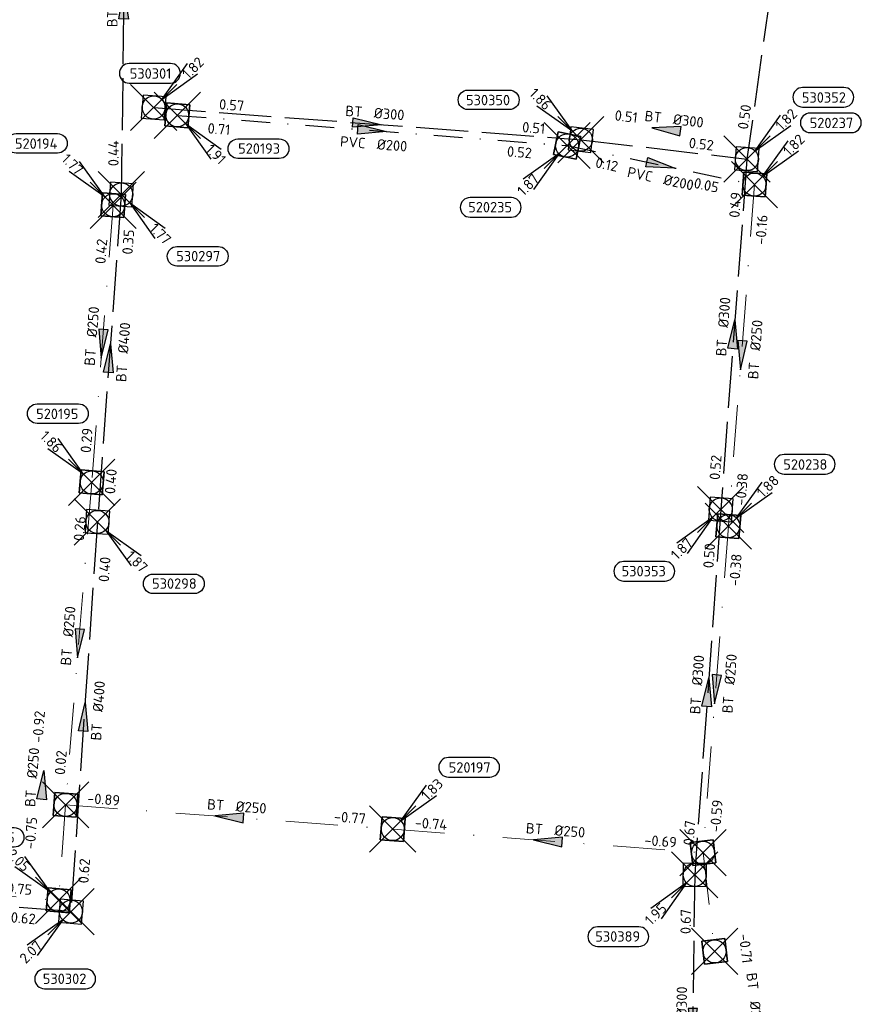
# Model space of a CAD drawing. Header units: metres. Extents: x 153343 to 157271, y 461673 to 467005.
# Tile 88 of 191: x 155354 to 155463, y 464708 to 464836. Entities that reach past the tile are written whole.
import ezdxf
from ezdxf.enums import TextEntityAlignment as Align

# ---------------------------------------------------------------- set-up
doc = ezdxf.new("R2010")
doc.units = ezdxf.units.M
doc.header["$LTSCALE"] = 0.75
doc.header["$PDMODE"] = 3
doc.header["$PDSIZE"] = 3
for name, pattern in [('RI-HWA_BETON', [11.4, 9, -2.4]), ('RI-VWA_BETON', [19, 9, -5, 0, -5]), ('RI-VWA_PVC', [11, 5, -3, 0, -3])]:
    doc.linetypes.add(name, pattern=pattern)
doc.layers.get('0').update_dxf_attribs({"lineweight": 25})
doc.layers.get('defpoints').update_dxf_attribs({"lineweight": 25})
for name, color, linetype in [('B-OI-RI-HWA_PUTNUMMER-S @ 0.75', 151, 'Continuous'), ('B-OI-RI-HWA_TRANSPORTLEIDING_BETON_300-G', 151, 'RI-HWA_BETON'), ('B-OI-RI-HWA_TRANSPORTLEIDING_BETON_400-G', 151, 'RI-HWA_BETON'), ('B-OI-RI-VWA_PUTNUMMER-S @ 0.75', 33, 'Continuous'), ('B-OI-RI-VWA_TRANSPORTLEIDING_PVC_200-G', 33, 'RI-VWA_PVC')]:
    doc.layers.add(name, color=color, linetype=linetype)
for name, color, linetype, lineweight in [('B-OI-RI-HWA_RIOOLPUT_INSPECTIEPUT-S', 151, 'Continuous', 25), ('B-OI-RI-HWA_STROOMRICHTING-S @ 0.75', 151, 'Continuous', 25), ('B-OI-RI-VWA_RIOOLPUT_INSPECTIEPUT_BETON-S', 33, 'Continuous', 25), ('B-OI-RI-VWA_STROOMRICHTING-S @ 0.75', 33, 'Continuous', 25), ('B-OI-RI-VWA_TRANSPORTLEIDING_BETON_250-G', 33, 'RI-VWA_BETON', 18)]:
    doc.layers.add(name, color=color, linetype=linetype, lineweight=lineweight)
doc.layers.add('inspectieput', color=7, linetype='Continuous', plot=False)
doc.styles.add('NLCS-ISO', font='isocpeur.ttf')

# ---------------------------------------------------------------- blocks, each defined once
blk = doc.blocks.new('*U1620')
at = {"ltscale": 0.1}
blk.add_hatch(color=256, dxfattribs=at).paths.add_polyline_path([(-2.5, 0), (2.5, -0.83), (2.5, 0.83)])
at = {"ltscale": 0.1, "flags": 128}
blk.add_lwpolyline([(-2.5, 0), (2.5, -0.83), (2.5, 0.83)], close=True, dxfattribs=at)
at = {"ltscale": 0.1, "style": 'NLCS-ISO'}
for tag, p in [('BOBL', (-16.31, 0)), ('MAT', (-1, 0.5))]:
    blk.add_attdef(tag, text='', height=1.8, dxfattribs=at).set_placement(p, align=Align.BOTTOM_RIGHT)
for tag, p in [('DIA', (1, 0.5)), ('BOBR', (15.37, 0))]:
    blk.add_attdef(tag, text='', height=1.8, dxfattribs=at).set_placement(p, align=Align.BOTTOM_LEFT)
at = {"layer": 'defpoints', "ltscale": 0.1, "style": 'NLCS-ISO', "flags": 1}
blk.add_attdef('JVA', text='', height=1.8, dxfattribs=at).set_placement((0, -1), align=Align.TOP_CENTER)
blk = doc.blocks.new('*U1621')
at = {"ltscale": 0.1}
blk.add_hatch(color=256, dxfattribs=at).paths.add_polyline_path([(2.5, 0), (-2.5, -0.83), (-2.5, 0.83)])
at = {"ltscale": 0.1, "flags": 128}
blk.add_lwpolyline([(2.5, 0), (-2.5, -0.83), (-2.5, 0.83)], close=True, dxfattribs=at)
at = {"ltscale": 0.1, "style": 'NLCS-ISO'}
for tag, p in [('BOBL', (-22.36, 0)), ('MAT', (-1, 0.5))]:
    blk.add_attdef(tag, text='', height=1.8, dxfattribs=at).set_placement(p, align=Align.BOTTOM_RIGHT)
for tag, p in [('DIA', (1, 0.5)), ('BOBR', (21.42, -0.01))]:
    blk.add_attdef(tag, text='', height=1.8, dxfattribs=at).set_placement(p, align=Align.BOTTOM_LEFT)
at = {"layer": 'defpoints', "ltscale": 0.1, "style": 'NLCS-ISO', "flags": 1}
blk.add_attdef('JVA', text='', height=1.8, dxfattribs=at).set_placement((0, -1), align=Align.TOP_CENTER)
blk = doc.blocks.new('*U1622')
at = {"ltscale": 0.1}
blk.add_hatch(color=256, dxfattribs=at).paths.add_polyline_path([(2.5, 0), (-2.5, -0.83), (-2.5, 0.83)])
at = {"ltscale": 0.1, "flags": 128}
blk.add_lwpolyline([(2.5, 0), (-2.5, -0.83), (-2.5, 0.83)], close=True, dxfattribs=at)
at = {"ltscale": 0.1, "style": 'NLCS-ISO'}
for tag, p in [('BOBL', (-21.07, 0)), ('MAT', (-1, 0.5))]:
    blk.add_attdef(tag, text='', height=1.8, dxfattribs=at).set_placement(p, align=Align.BOTTOM_RIGHT)
for tag, p in [('DIA', (1, 0.5)), ('BOBR', (20.13, -0.01))]:
    blk.add_attdef(tag, text='', height=1.8, dxfattribs=at).set_placement(p, align=Align.BOTTOM_LEFT)
at = {"layer": 'defpoints', "ltscale": 0.1, "style": 'NLCS-ISO', "flags": 1}
blk.add_attdef('JVA', text='', height=1.8, dxfattribs=at).set_placement((0, -1), align=Align.TOP_CENTER)
blk = doc.blocks.new('*U1623')
at = {"ltscale": 0.1}
blk.add_hatch(color=256, dxfattribs=at).paths.add_polyline_path([(2.5, 0), (-2.5, -0.83), (-2.5, 0.83)])
at = {"ltscale": 0.1, "flags": 128}
blk.add_lwpolyline([(2.5, 0), (-2.5, -0.83), (-2.5, 0.83)], close=True, dxfattribs=at)
at = {"ltscale": 0.1, "style": 'NLCS-ISO'}
for tag, p in [('BOBL', (-22.56, 0)), ('MAT', (-1, 0.5))]:
    blk.add_attdef(tag, text='', height=1.8, dxfattribs=at).set_placement(p, align=Align.BOTTOM_RIGHT)
for tag, p in [('DIA', (1, 0.5)), ('BOBR', (21.61, -0.01))]:
    blk.add_attdef(tag, text='', height=1.8, dxfattribs=at).set_placement(p, align=Align.BOTTOM_LEFT)
at = {"layer": 'defpoints', "ltscale": 0.1, "style": 'NLCS-ISO', "flags": 1}
blk.add_attdef('JVA', text='', height=1.8, dxfattribs=at).set_placement((0, -1), align=Align.TOP_CENTER)
blk = doc.blocks.new('*U1624')
at = {"ltscale": 0.1}
blk.add_hatch(color=256, dxfattribs=at).paths.add_polyline_path([(-2.5, 0), (2.5, -0.83), (2.5, 0.83)])
at = {"ltscale": 0.1, "flags": 128}
blk.add_lwpolyline([(-2.5, 0), (2.5, -0.83), (2.5, 0.83)], close=True, dxfattribs=at)
at = {"ltscale": 0.1, "style": 'NLCS-ISO'}
for tag, p in [('BOBL', (-5.14, 0)), ('MAT', (-1, 0.5))]:
    blk.add_attdef(tag, text='', height=1.8, dxfattribs=at).set_placement(p, align=Align.BOTTOM_RIGHT)
for tag, p in [('DIA', (1, 0.5)), ('BOBR', (4.19, -3.24))]:
    blk.add_attdef(tag, text='', height=1.8, dxfattribs=at).set_placement(p, align=Align.BOTTOM_LEFT)
at = {"layer": 'defpoints', "ltscale": 0.1, "style": 'NLCS-ISO', "flags": 1}
blk.add_attdef('JVA', text='', height=1.8, dxfattribs=at).set_placement((0, -1), align=Align.TOP_CENTER)
blk = doc.blocks.new('*U1586')
at = {"ltscale": 0.1}
blk.add_hatch(color=256, dxfattribs=at).paths.add_polyline_path([(-2.5, 0), (2.5, -0.83), (2.5, 0.83)])
at = {"ltscale": 0.1, "flags": 128}
blk.add_lwpolyline([(-2.5, 0), (2.5, -0.83), (2.5, 0.83)], close=True, dxfattribs=at)
at = {"ltscale": 0.1, "style": 'NLCS-ISO'}
for tag, p in [('BOBL', (-27.75, -3.24)), ('MAT', (-1, -3.74))]:
    blk.add_attdef(tag, text='', height=1.8, dxfattribs=at).set_placement(p, align=Align.BOTTOM_RIGHT)
for tag, p in [('DIA', (1, -3.74)), ('BOBR', (26.81, -3.23))]:
    blk.add_attdef(tag, text='', height=1.8, dxfattribs=at).set_placement(p, align=Align.BOTTOM_LEFT)
at = {"layer": 'defpoints', "ltscale": 0.1, "style": 'NLCS-ISO', "flags": 1}
blk.add_attdef('JVA', text='', height=1.8, dxfattribs=at).set_placement((0, -1), align=Align.TOP_CENTER)
blk = doc.blocks.new('*U1577')
at = {"ltscale": 0.1}
blk.add_hatch(color=256, dxfattribs=at).paths.add_polyline_path([(2.5, 0), (-2.5, -0.83), (-2.5, 0.83)])
at = {"ltscale": 0.1, "flags": 128}
blk.add_lwpolyline([(2.5, 0), (-2.5, -0.83), (-2.5, 0.83)], close=True, dxfattribs=at)
at = {"ltscale": 0.1, "style": 'NLCS-ISO'}
for tag, p in [('BOBL', (-21.5, 0)), ('MAT', (-1, 0.5))]:
    blk.add_attdef(tag, text='', height=1.8, dxfattribs=at).set_placement(p, align=Align.BOTTOM_RIGHT)
for tag, p in [('DIA', (1, 0.5)), ('BOBR', (26.8, -0.01))]:
    blk.add_attdef(tag, text='', height=1.8, dxfattribs=at).set_placement(p, align=Align.BOTTOM_LEFT)
at = {"layer": 'defpoints', "ltscale": 0.1, "style": 'NLCS-ISO', "flags": 1}
blk.add_attdef('JVA', text='', height=1.8, dxfattribs=at).set_placement((0, -1), align=Align.TOP_CENTER)
blk = doc.blocks.new('*U1576')
at = {"ltscale": 0.1}
blk.add_hatch(color=256, dxfattribs=at).paths.add_polyline_path([(2.5, 0), (-2.5, -0.83), (-2.5, 0.83)])
at = {"ltscale": 0.1, "flags": 128}
blk.add_lwpolyline([(2.5, 0), (-2.5, -0.83), (-2.5, 0.83)], close=True, dxfattribs=at)
at = {"ltscale": 0.1, "style": 'NLCS-ISO'}
for tag, p in [('BOBL', (-24.47, -3.24)), ('MAT', (-1, -3.74))]:
    blk.add_attdef(tag, text='', height=1.8, dxfattribs=at).set_placement(p, align=Align.BOTTOM_RIGHT)
for tag, p in [('DIA', (1, -3.74)), ('BOBR', (23.52, -3.23))]:
    blk.add_attdef(tag, text='', height=1.8, dxfattribs=at).set_placement(p, align=Align.BOTTOM_LEFT)
at = {"layer": 'defpoints', "ltscale": 0.1, "style": 'NLCS-ISO', "flags": 1}
blk.add_attdef('JVA', text='', height=1.8, dxfattribs=at).set_placement((0, -1), align=Align.TOP_CENTER)
blk = doc.blocks.new('*U1571')
at = {"ltscale": 0.1}
blk.add_hatch(color=256, dxfattribs=at).paths.add_polyline_path([(2.5, 0), (-2.5, -0.83), (-2.5, 0.83)])
at = {"ltscale": 0.1, "flags": 128}
blk.add_lwpolyline([(2.5, 0), (-2.5, -0.83), (-2.5, 0.83)], close=True, dxfattribs=at)
at = {"ltscale": 0.1, "style": 'NLCS-ISO'}
for tag, p in [('BOBL', (-19.08, -3.24)), ('MAT', (-1, -3.74))]:
    blk.add_attdef(tag, text='', height=1.8, dxfattribs=at).set_placement(p, align=Align.BOTTOM_RIGHT)
for tag, p in [('DIA', (1, -3.74)), ('BOBR', (18.14, -3.24))]:
    blk.add_attdef(tag, text='', height=1.8, dxfattribs=at).set_placement(p, align=Align.BOTTOM_LEFT)
at = {"layer": 'defpoints', "ltscale": 0.1, "style": 'NLCS-ISO', "flags": 1}
blk.add_attdef('JVA', text='', height=1.8, dxfattribs=at).set_placement((0, -1), align=Align.TOP_CENTER)
blk = doc.blocks.new('*U1582')
at = {"ltscale": 0.1}
blk.add_hatch(color=256, dxfattribs=at).paths.add_polyline_path([(2.5, 0), (-2.5, -0.83), (-2.5, 0.83)])
at = {"ltscale": 0.1, "flags": 128}
blk.add_lwpolyline([(2.5, 0), (-2.5, -0.83), (-2.5, 0.83)], close=True, dxfattribs=at)
at = {"ltscale": 0.1, "style": 'NLCS-ISO'}
for tag, p in [('BOBL', (-23.54, 0)), ('MAT', (-1, 0.5))]:
    blk.add_attdef(tag, text='', height=1.8, dxfattribs=at).set_placement(p, align=Align.BOTTOM_RIGHT)
for tag, p in [('DIA', (1, 0.5)), ('BOBR', (22.59, -0.01))]:
    blk.add_attdef(tag, text='', height=1.8, dxfattribs=at).set_placement(p, align=Align.BOTTOM_LEFT)
at = {"layer": 'defpoints', "ltscale": 0.1, "style": 'NLCS-ISO', "flags": 1}
blk.add_attdef('JVA', text='', height=1.8, dxfattribs=at).set_placement((0, -1), align=Align.TOP_CENTER)
blk = doc.blocks.new('*U35')
at = {"ltscale": 0.1, "style": 'NLCS-ISO'}
for tag, p in [('BOBL', (-5.66, 0)), ('MAT', (-1, 0.5))]:
    blk.add_attdef(tag, text='', height=1.8, dxfattribs=at).set_placement(p, align=Align.BOTTOM_RIGHT)
for tag, p in [('DIA', (1, 0.5)), ('BOBR', (7.22, 0))]:
    blk.add_attdef(tag, text='', height=1.8, dxfattribs=at).set_placement(p, align=Align.BOTTOM_LEFT)
at = {"layer": 'defpoints', "ltscale": 0.1, "style": 'NLCS-ISO', "flags": 1}
blk.add_attdef('JVA', text='', height=1.8, dxfattribs=at).set_placement((0, -1), align=Align.TOP_CENTER)
blk = doc.blocks.new('*U1329')
at = {"ltscale": 0.1}
blk.add_hatch(color=256, dxfattribs=at).paths.add_polyline_path([(-2.5, 0), (2.5, -0.83), (2.5, 0.83)])
at = {"ltscale": 0.1, "flags": 128}
blk.add_lwpolyline([(-2.5, 0), (2.5, -0.83), (2.5, 0.83)], close=True, dxfattribs=at)
at = {"ltscale": 0.1, "style": 'NLCS-ISO'}
for tag, p in [('BOBL', (-19.01, -3.24)), ('MAT', (-1, -3.74))]:
    blk.add_attdef(tag, text='', height=1.8, dxfattribs=at).set_placement(p, align=Align.BOTTOM_RIGHT)
for tag, p in [('DIA', (1, -3.74)), ('BOBR', (18.07, -3.24))]:
    blk.add_attdef(tag, text='', height=1.8, dxfattribs=at).set_placement(p, align=Align.BOTTOM_LEFT)
at = {"layer": 'defpoints', "ltscale": 0.1, "style": 'NLCS-ISO', "flags": 1}
blk.add_attdef('JVA', text='', height=1.8, dxfattribs=at).set_placement((0, -1), align=Align.TOP_CENTER)
blk = doc.blocks.new('*U1327')
at = {"ltscale": 0.1}
blk.add_hatch(color=256, dxfattribs=at).paths.add_polyline_path([(-2.5, 0), (2.5, -0.83), (2.5, 0.83)])
at = {"ltscale": 0.1, "flags": 128}
blk.add_lwpolyline([(-2.5, 0), (2.5, -0.83), (2.5, 0.83)], close=True, dxfattribs=at)
at = {"ltscale": 0.1, "style": 'NLCS-ISO'}
for tag, p in [('BOBL', (-20.31, -3.24)), ('MAT', (-1, -3.74))]:
    blk.add_attdef(tag, text='', height=1.8, dxfattribs=at).set_placement(p, align=Align.BOTTOM_RIGHT)
for tag, p in [('DIA', (1, -3.74)), ('BOBR', (19.36, -3.23))]:
    blk.add_attdef(tag, text='', height=1.8, dxfattribs=at).set_placement(p, align=Align.BOTTOM_LEFT)
at = {"layer": 'defpoints', "ltscale": 0.1, "style": 'NLCS-ISO', "flags": 1}
blk.add_attdef('JVA', text='', height=1.8, dxfattribs=at).set_placement((0, -1), align=Align.TOP_CENTER)
blk = doc.blocks.new('*U1328')
at = {"ltscale": 0.1}
blk.add_hatch(color=256, dxfattribs=at).paths.add_polyline_path([(2.5, 0), (-2.5, -0.83), (-2.5, 0.83)])
at = {"ltscale": 0.1, "flags": 128}
blk.add_lwpolyline([(2.5, 0), (-2.5, -0.83), (-2.5, 0.83)], close=True, dxfattribs=at)
at = {"ltscale": 0.1, "style": 'NLCS-ISO'}
for tag, p in [('BOBL', (-7.23, -3.24)), ('MAT', (-1, -3.74))]:
    blk.add_attdef(tag, text='', height=1.8, dxfattribs=at).set_placement(p, align=Align.BOTTOM_RIGHT)
for tag, p in [('DIA', (1, -3.74)), ('BOBR', (6.28, -3.24))]:
    blk.add_attdef(tag, text='', height=1.8, dxfattribs=at).set_placement(p, align=Align.BOTTOM_LEFT)
at = {"layer": 'defpoints', "ltscale": 0.1, "style": 'NLCS-ISO', "flags": 1}
blk.add_attdef('JVA', text='', height=1.8, dxfattribs=at).set_placement((0, -1), align=Align.TOP_CENTER)
blk = doc.blocks.new('*U1312')
at = {"ltscale": 0.1}
blk.add_hatch(color=256, dxfattribs=at).paths.add_polyline_path([(-2.5, 0), (2.5, -0.83), (2.5, 0.83)])
at = {"ltscale": 0.1, "flags": 128}
blk.add_lwpolyline([(-2.5, 0), (2.5, -0.83), (2.5, 0.83)], close=True, dxfattribs=at)
at = {"ltscale": 0.1, "style": 'NLCS-ISO'}
for tag, p in [('BOBL', (-27.54, 0)), ('MAT', (-1, 0.5))]:
    blk.add_attdef(tag, text='', height=1.8, dxfattribs=at).set_placement(p, align=Align.BOTTOM_RIGHT)
for tag, p in [('DIA', (1, 0.5)), ('BOBR', (26.6, -0.01))]:
    blk.add_attdef(tag, text='', height=1.8, dxfattribs=at).set_placement(p, align=Align.BOTTOM_LEFT)
at = {"layer": 'defpoints', "ltscale": 0.1, "style": 'NLCS-ISO', "flags": 1}
blk.add_attdef('JVA', text='', height=1.8, dxfattribs=at).set_placement((0, -1), align=Align.TOP_CENTER)
blk = doc.blocks.new('*U1282')
at = {"ltscale": 0.1}
blk.add_hatch(color=256, dxfattribs=at).paths.add_polyline_path([(-2.5, 0), (2.5, -0.83), (2.5, 0.83)])
at = {"ltscale": 0.1, "flags": 128}
blk.add_lwpolyline([(-2.5, 0), (2.5, -0.83), (2.5, 0.83)], close=True, dxfattribs=at)
at = {"ltscale": 0.1, "style": 'NLCS-ISO'}
for tag, p in [('BOBL', (-17.61, 0)), ('MAT', (-1, 0.5))]:
    blk.add_attdef(tag, text='', height=1.8, dxfattribs=at).set_placement(p, align=Align.BOTTOM_RIGHT)
for tag, p in [('DIA', (1, 0.5)), ('BOBR', (16.66, 0))]:
    blk.add_attdef(tag, text='', height=1.8, dxfattribs=at).set_placement(p, align=Align.BOTTOM_LEFT)
at = {"layer": 'defpoints', "ltscale": 0.1, "style": 'NLCS-ISO', "flags": 1}
blk.add_attdef('JVA', text='', height=1.8, dxfattribs=at).set_placement((0, -1), align=Align.TOP_CENTER)
blk = doc.blocks.new('*U66')
at = {"ltscale": 0.1}
blk.add_hatch(color=256, dxfattribs=at).paths.add_polyline_path([(2.5, 0), (-2.5, -0.83), (-2.5, 0.83)])
at = {"ltscale": 0.1, "flags": 128}
blk.add_lwpolyline([(2.5, 0), (-2.5, -0.83), (-2.5, 0.83)], close=True, dxfattribs=at)
at = {"ltscale": 0.1, "style": 'NLCS-ISO'}
for tag, p in [('BOBL', (-5.66, 0)), ('MAT', (-1, 0.5))]:
    blk.add_attdef(tag, text='', height=1.8, dxfattribs=at).set_placement(p, align=Align.BOTTOM_RIGHT)
for tag, p in [('DIA', (1, 0.5)), ('BOBR', (7.22, 0))]:
    blk.add_attdef(tag, text='', height=1.8, dxfattribs=at).set_placement(p, align=Align.BOTTOM_LEFT)
at = {"layer": 'defpoints', "ltscale": 0.1, "style": 'NLCS-ISO', "flags": 1}
blk.add_attdef('JVA', text='', height=1.8, dxfattribs=at).set_placement((0, -1), align=Align.TOP_CENTER)
blk = doc.blocks.new('*U1308')
at = {"ltscale": 0.1}
blk.add_hatch(color=256, dxfattribs=at).paths.add_polyline_path([(-2.5, 0), (2.5, -0.83), (2.5, 0.83)])
at = {"ltscale": 0.1, "flags": 128}
blk.add_lwpolyline([(-2.5, 0), (2.5, -0.83), (2.5, 0.83)], close=True, dxfattribs=at)
at = {"ltscale": 0.1, "style": 'NLCS-ISO'}
for tag, p in [('BOBL', (-19.06, 0)), ('MAT', (-1, 0.5))]:
    blk.add_attdef(tag, text='', height=1.8, dxfattribs=at).set_placement(p, align=Align.BOTTOM_RIGHT)
for tag, p in [('DIA', (1, 0.5)), ('BOBR', (18.11, 0))]:
    blk.add_attdef(tag, text='', height=1.8, dxfattribs=at).set_placement(p, align=Align.BOTTOM_LEFT)
at = {"layer": 'defpoints', "ltscale": 0.1, "style": 'NLCS-ISO', "flags": 1}
blk.add_attdef('JVA', text='', height=1.8, dxfattribs=at).set_placement((0, -1), align=Align.TOP_CENTER)
blk = doc.blocks.new('*U1309')
at = {"ltscale": 0.1}
blk.add_hatch(color=256, dxfattribs=at).paths.add_polyline_path([(-2.5, 0), (2.5, -0.83), (2.5, 0.83)])
at = {"ltscale": 0.1, "flags": 128}
blk.add_lwpolyline([(-2.5, 0), (2.5, -0.83), (2.5, 0.83)], close=True, dxfattribs=at)
at = {"ltscale": 0.1, "style": 'NLCS-ISO'}
for tag, p in [('BOBL', (-18.67, 0)), ('MAT', (-1, 0.5))]:
    blk.add_attdef(tag, text='', height=1.8, dxfattribs=at).set_placement(p, align=Align.BOTTOM_RIGHT)
for tag, p in [('DIA', (1, 0.5)), ('BOBR', (17.72, 0))]:
    blk.add_attdef(tag, text='', height=1.8, dxfattribs=at).set_placement(p, align=Align.BOTTOM_LEFT)
at = {"layer": 'defpoints', "ltscale": 0.1, "style": 'NLCS-ISO', "flags": 1}
blk.add_attdef('JVA', text='', height=1.8, dxfattribs=at).set_placement((0, -1), align=Align.TOP_CENTER)
blk = doc.blocks.new('*U1304')
at = {"ltscale": 0.1}
blk.add_hatch(color=256, dxfattribs=at).paths.add_polyline_path([(-2.5, 0), (2.5, -0.83), (2.5, 0.83)])
at = {"ltscale": 0.1, "flags": 128}
blk.add_lwpolyline([(-2.5, 0), (2.5, -0.83), (2.5, 0.83)], close=True, dxfattribs=at)
at = {"ltscale": 0.1, "style": 'NLCS-ISO'}
for tag, p in [('BOBL', (-14.72, 0)), ('MAT', (-1, 0.5))]:
    blk.add_attdef(tag, text='', height=1.8, dxfattribs=at).set_placement(p, align=Align.BOTTOM_RIGHT)
for tag, p in [('DIA', (1, 0.5)), ('BOBR', (13.77, 0))]:
    blk.add_attdef(tag, text='', height=1.8, dxfattribs=at).set_placement(p, align=Align.BOTTOM_LEFT)
at = {"layer": 'defpoints', "ltscale": 0.1, "style": 'NLCS-ISO', "flags": 1}
blk.add_attdef('JVA', text='', height=1.8, dxfattribs=at).set_placement((0, -1), align=Align.TOP_CENTER)
blk = doc.blocks.new('*U1305')
at = {"ltscale": 0.1}
blk.add_hatch(color=256, dxfattribs=at).paths.add_polyline_path([(2.5, 0), (-2.5, -0.83), (-2.5, 0.83)])
at = {"ltscale": 0.1, "flags": 128}
blk.add_lwpolyline([(2.5, 0), (-2.5, -0.83), (-2.5, 0.83)], close=True, dxfattribs=at)
at = {"ltscale": 0.1, "style": 'NLCS-ISO'}
for tag, p in [('BOBL', (-24.51, -3.24)), ('MAT', (-1, -3.74))]:
    blk.add_attdef(tag, text='', height=1.8, dxfattribs=at).set_placement(p, align=Align.BOTTOM_RIGHT)
for tag, p in [('DIA', (1, -3.74)), ('BOBR', (23.56, -3.23))]:
    blk.add_attdef(tag, text='', height=1.8, dxfattribs=at).set_placement(p, align=Align.BOTTOM_LEFT)
at = {"layer": 'defpoints', "ltscale": 0.1, "style": 'NLCS-ISO', "flags": 1}
blk.add_attdef('JVA', text='', height=1.8, dxfattribs=at).set_placement((0, -1), align=Align.TOP_CENTER)
blk = doc.blocks.new('B-SRI-PUT_HWA-SO')
at = {"lineweight": -3, "flags": 128}
blk.add_lwpolyline([(-2, -2), (2, -2), (2, 2), (-2, 2)], close=True, dxfattribs=at)
at = {"lineweight": -3}
blk.add_circle((0, 0), 2, dxfattribs=at)
blk = doc.blocks.new('*U241')
for q in [(-7.6, -5.83), (-5.83, -7.6)]:
    blk.add_line((-1.41, -1.41), q)
blk.add_lwpolyline([(-16.81, -12.39), (-9.65, -12.39, 1), (-9.65, -9.01), (-16.81, -9.01, 1)], format="xyb", close=True)
at = {"ltscale": 0.1, "style": 'NLCS-ISO'}
blk.add_attdef('PUTHGT', text='', height=1.8, rotation=45, dxfattribs=at).set_placement((-8.44, -8.48), align=Align.MIDDLE_LEFT)
blk.add_attdef('PUTNR', text='', height=1.8, dxfattribs=at).set_placement((-13.33, -8.87), align=Align.MIDDLE_CENTER)
blk = doc.blocks.new('*U246')
for q in [(5.83, 7.6), (7.6, 5.83)]:
    blk.add_line((1.41, 1.41), q)
blk.add_lwpolyline([(16.81, 12.39), (9.65, 12.39, 1), (9.65, 9.01), (16.81, 9.01, 1)], format="xyb", close=True)
at = {"ltscale": 0.1, "style": 'NLCS-ISO'}
blk.add_attdef('PUTHGT', text='', height=1.8, rotation=45, dxfattribs=at).set_placement((5.39, 5.43), align=Align.MIDDLE_LEFT)
blk.add_attdef('PUTNR', text='', height=1.8, dxfattribs=at).set_placement((13.33, 10.67), align=Align.MIDDLE_CENTER)
blk = doc.blocks.new('*U867')
for q in [(-5.83, 7.6), (-7.6, 5.83)]:
    blk.add_line((-1.41, 1.41), q)
blk.add_lwpolyline([(-19.54, 8.59), (-12.38, 8.59, -1), (-12.38, 5.2), (-19.54, 5.2, -1)], format="xyb", close=True)
at = {"ltscale": 0.1, "style": 'NLCS-ISO'}
blk.add_attdef('PUTHGT', text='', height=1.8, rotation=315, dxfattribs=at).set_placement((-8.44, 8.48), align=Align.MIDDLE_LEFT)
blk.add_attdef('PUTNR', text='', height=1.8, dxfattribs=at).set_placement((-16.06, 6.86), align=Align.MIDDLE_CENTER)
blk = doc.blocks.new('*U868')
for q in [(5.83, 7.6), (7.6, 5.83)]:
    blk.add_line((1.41, 1.41), q)
blk.add_lwpolyline([(2.93, 7.61), (-4.23, 7.61, 1), (-4.23, 4.22), (2.93, 4.22, 1)], format="xyb", close=True)
at = {"ltscale": 0.1, "style": 'NLCS-ISO'}
blk.add_attdef('PUTHGT', text='', height=1.8, rotation=45, dxfattribs=at).set_placement((5.39, 5.43), align=Align.MIDDLE_LEFT)
blk.add_attdef('PUTNR', text='', height=1.8, dxfattribs=at).set_placement((-0.54, 5.88), align=Align.MIDDLE_CENTER)
blk = doc.blocks.new('*U870')
for q in [(-7.6, -5.83), (-5.83, -7.6)]:
    blk.add_line((-1.41, -1.41), q)
blk.add_lwpolyline([(-4.57, -13.34), (2.59, -13.34, 1), (2.59, -9.95), (-4.57, -9.95, 1)], format="xyb", close=True)
at = {"ltscale": 0.1, "style": 'NLCS-ISO'}
blk.add_attdef('PUTHGT', text='', height=1.8, rotation=45, dxfattribs=at).set_placement((-8.44, -8.48), align=Align.MIDDLE_LEFT)
blk.add_attdef('PUTNR', text='', height=1.8, dxfattribs=at).set_placement((-1.1, -9.81), align=Align.MIDDLE_CENTER)
blk = doc.blocks.new('*U247')
for q in [(5.83, -7.6), (7.6, -5.83)]:
    blk.add_line((1.41, -1.41), q)
blk.add_lwpolyline([(16.81, -12.39), (9.65, -12.39, -1), (9.65, -9.01), (16.81, -9.01, -1)], format="xyb", close=True)
at = {"ltscale": 0.1, "style": 'NLCS-ISO'}
blk.add_attdef('PUTHGT', text='', height=1.8, rotation=315, dxfattribs=at).set_placement((5.39, -5.43), align=Align.MIDDLE_LEFT)
blk.add_attdef('PUTNR', text='', height=1.8, dxfattribs=at).set_placement((13.33, -8.87), align=Align.MIDDLE_CENTER)
blk = doc.blocks.new('*U43')
for q in [(5.83, 7.6), (7.6, 5.83)]:
    blk.add_line((1.41, 1.41), q)
blk.add_lwpolyline([(16.81, 12.39), (9.65, 12.39, 1), (9.65, 9.01), (16.81, 9.01, 1)], format="xyb", close=True)
at = {"ltscale": 0.1, "style": 'NLCS-ISO'}
blk.add_attdef('PUTHGT', text='', height=1.8, rotation=45, dxfattribs=at).set_placement((5.39, 5.43), align=Align.MIDDLE_LEFT)
blk.add_attdef('PUTNR', text='', height=1.8, dxfattribs=at).set_placement((13.33, 10.67), align=Align.MIDDLE_CENTER)
blk = doc.blocks.new('*U716')
for q in [(-5.83, 7.6), (-7.6, 5.83)]:
    blk.add_line((-1.41, 1.41), q)
blk.add_lwpolyline([(-14.84, 12.6), (-7.68, 12.6, -1), (-7.68, 9.22), (-14.84, 9.22, -1)], format="xyb", close=True)
at = {"ltscale": 0.1, "style": 'NLCS-ISO'}
blk.add_attdef('PUTNR', text='', height=1.8, dxfattribs=at).set_placement((-11.36, 10.88), align=Align.MIDDLE_CENTER)
blk.add_attdef('PUTHGT', text='', height=1.8, rotation=315, dxfattribs=at).set_placement((-8.44, 8.48), align=Align.MIDDLE_LEFT)
blk = doc.blocks.new('*U711')
for q in [(-5.83, 7.6), (-7.6, 5.83)]:
    blk.add_line((-1.41, 1.41), q)
blk.add_lwpolyline([(-9.44, 13.59), (-2.28, 13.59, -1), (-2.28, 10.2), (-9.44, 10.2, -1)], format="xyb", close=True)
at = {"ltscale": 0.1, "style": 'NLCS-ISO'}
blk.add_attdef('PUTNR', text='', height=1.8, dxfattribs=at).set_placement((-5.96, 11.86), align=Align.MIDDLE_CENTER)
blk.add_attdef('PUTHGT', text='', height=1.8, rotation=315, dxfattribs=at).set_placement((-8.44, 8.48), align=Align.MIDDLE_LEFT)
blk = doc.blocks.new('*U260')
for q in [(-5.83, 7.6), (-7.6, 5.83)]:
    blk.add_line((-1.41, 1.41), q)
blk.add_lwpolyline([(-16.81, 12.39), (-9.65, 12.39, -1), (-9.65, 9.01), (-16.81, 9.01, -1)], format="xyb", close=True)
at = {"ltscale": 0.1, "style": 'NLCS-ISO'}
blk.add_attdef('PUTNR', text='', height=1.8, dxfattribs=at).set_placement((-13.33, 10.67), align=Align.MIDDLE_CENTER)
blk.add_attdef('PUTHGT', text='', height=1.8, rotation=315, dxfattribs=at).set_placement((-8.44, 8.48), align=Align.MIDDLE_LEFT)
blk = doc.blocks.new('*U274')
for q in [(-7.6, -5.83), (-5.83, -7.6)]:
    blk.add_line((-1.41, -1.41), q)
blk.add_lwpolyline([(-16.81, -12.39), (-9.65, -12.39, 1), (-9.65, -9.01), (-16.81, -9.01, 1)], format="xyb", close=True)
at = {"ltscale": 0.1, "style": 'NLCS-ISO'}
blk.add_attdef('PUTHGT', text='', height=1.8, rotation=45, dxfattribs=at).set_placement((-8.44, -8.48), align=Align.MIDDLE_LEFT)
blk.add_attdef('PUTNR', text='', height=1.8, dxfattribs=at).set_placement((-13.33, -8.87), align=Align.MIDDLE_CENTER)
blk = doc.blocks.new('*U712')
for q in [(5.83, -7.6), (7.6, -5.83)]:
    blk.add_line((1.41, -1.41), q)
blk.add_lwpolyline([(17.64, -7.47), (10.48, -7.47, -1), (10.48, -4.08), (17.64, -4.08, -1)], format="xyb", close=True)
at = {"ltscale": 0.1, "style": 'NLCS-ISO'}
blk.add_attdef('PUTNR', text='', height=1.8, dxfattribs=at).set_placement((14.16, -3.94), align=Align.MIDDLE_CENTER)
blk.add_attdef('PUTHGT', text='', height=1.8, rotation=315, dxfattribs=at).set_placement((5.39, -5.43), align=Align.MIDDLE_LEFT)
blk = doc.blocks.new('B-SRI-PUT_VWA-SO')
at = {"flags": 128}
blk.add_lwpolyline([(-2, 2), (2, 2), (2, -2), (-2, -2)], close=True, dxfattribs=at)
at = {"lineweight": -3, "flags": 128}
blk.add_lwpolyline([(2, -2), (2, 2), (-2, 2), (-2, -2)], close=True, dxfattribs=at)
at = {"lineweight": -3}
blk.add_circle((0, 0), 2, dxfattribs=at)

msp = doc.modelspace()

# ---------------------------------------------------------------- linework, layer by layer
at = {"layer": 'B-OI-RI-HWA_TRANSPORTLEIDING_BETON_300-G', "transparency": 33554610}
for p, q in [((155454.83, 464865.18), (155448.13, 464817.81)), ((155371.09, 464824.51), (155426.56, 464820.33)), ((155426.56, 464820.33), (155448.13, 464817.81)), ((155448.13, 464817.81), (155444.73, 464772.32)), ((155444.73, 464772.32), (155441.35, 464724.89)), ((155441.35, 464724.89), (155440.82, 464686.42))]:
    msp.add_line(p, q, dxfattribs=at)
at = {"layer": 'B-OI-RI-HWA_TRANSPORTLEIDING_BETON_400-G', "transparency": 33554610}
for p, q in [((155367.51, 464862.53), (155366.88, 464813.22)), ((155366.88, 464813.22), (155363.78, 464770.7)), ((155363.78, 464770.7), (155360.34, 464720.11)), ((155360.34, 464720.11), (155304.88, 464724.57))]:
    msp.add_line(p, q, dxfattribs=at)
at = {"layer": 'B-OI-RI-VWA_TRANSPORTLEIDING_BETON_250-G', "transparency": 33554610}
for p, q in [((155449.11, 464814.5), (155445.72, 464770.16)), ((155365.83, 464811.82), (155363.04, 464775.84)), ((155363.04, 464775.84), (155359.65, 464733.97)), ((155445.72, 464770.16), (155442.43, 464727.76)), ((155359.65, 464733.97), (155358.74, 464721.57)), ((155359.65, 464733.97), (155402.13, 464730.83)), ((155402.13, 464730.83), (155442.43, 464727.76)), ((155442.43, 464727.76), (155443.93, 464714.95)), ((155303.61, 464726.14), (155358.74, 464721.57))]:
    msp.add_line(p, q, dxfattribs=at)
at = {"layer": 'B-OI-RI-VWA_TRANSPORTLEIDING_PVC_200-G', "transparency": 33554610}
for p, q in [((155374.16, 464823.49), (155424.78, 464819.57)), ((155424.78, 464819.57), (155449.11, 464814.5))]:
    msp.add_line(p, q, dxfattribs=at)
at = {"layer": 'inspectieput', "color": 0, "transparency": 33554610}
for p in [(155371.09, 464824.51), (155374.16, 464823.49), (155426.56, 464820.33), (155424.78, 464819.57), (155448.13, 464817.81), (155449.11, 464814.5), (155366.88, 464813.22), (155365.83, 464811.82), (155363.04, 464775.84), (155444.73, 464772.32), (155363.78, 464770.7), (155445.72, 464770.16), (155359.65, 464733.97), (155402.13, 464730.83), (155442.43, 464727.76), (155441.35, 464724.89), (155358.74, 464721.57), (155360.34, 464720.11), (155443.93, 464714.95)]:
    msp.add_point(p, dxfattribs=at)

# ---------------------------------------------------------------- block references
at = {"layer": 'B-OI-RI-HWA_PUTNUMMER-S @ 0.75', "color": 0, "transparency": 33554610, "xscale": 0.75, "yscale": 0.75, "zscale": 0.75}
for name, p, values in [('*U868', (155371.09, 464824.51), {'PUTNR': '530301', 'PUTHGT': '1.82'}), ('*U867', (155426.56, 464820.33), {'PUTNR': '530350', 'PUTHGT': '1.86'}), ('*U246', (155448.13, 464817.81), {'PUTNR': '530352', 'PUTHGT': '1.82'})]:
    msp.add_blockref(name, p, dxfattribs=at).add_auto_attribs(values)
at = {"layer": 'B-OI-RI-HWA_PUTNUMMER-S @ 0.75', "color": 0, "transparency": 33554610}
ref = msp.add_blockref('*U247', (155366.88, 464813.22), dxfattribs=dict(at, xscale=0.75, yscale=0.75, zscale=0.75))
ref.add_attrib('PUTNR', '530297', dxfattribs={"layer": '0', "ltscale": 0.1, "height": 1.35, "style": 'NLCS-ISO'}).set_placement((155376.88, 464805.22), align=Align.MIDDLE_CENTER)
ref.add_attrib('PUTHGT', '1.77', dxfattribs={"layer": '0', "ltscale": 0.1, "height": 1.35, "rotation": 315, "style": 'NLCS-ISO'}).set_placement((155370.92, 464809.15), align=Align.MIDDLE_LEFT)
ref = msp.add_blockref('*U241', (155444.73, 464772.32), dxfattribs=dict(at, xscale=0.75, yscale=0.75, zscale=0.75))
ref.add_attrib('PUTNR', '530353', dxfattribs={"layer": '0', "ltscale": 0.1, "height": 1.35, "style": 'NLCS-ISO'}).set_placement((155434.73, 464764.32), align=Align.MIDDLE_CENTER)
ref.add_attrib('PUTHGT', '1.87', dxfattribs={"layer": '0', "ltscale": 0.1, "height": 1.35, "rotation": 45, "style": 'NLCS-ISO'}).set_placement((155438.59, 464766.15), align=Align.MIDDLE_LEFT)
ref = msp.add_blockref('*U247', (155363.78, 464770.7), dxfattribs=dict(at, xscale=0.75, yscale=0.75, zscale=0.75))
ref.add_attrib('PUTNR', '530298', dxfattribs={"layer": '0', "ltscale": 0.1, "height": 1.35, "style": 'NLCS-ISO'}).set_placement((155373.78, 464762.7), align=Align.MIDDLE_CENTER)
ref.add_attrib('PUTHGT', '1.87', dxfattribs={"layer": '0', "ltscale": 0.1, "height": 1.35, "rotation": 315, "style": 'NLCS-ISO'}).set_placement((155367.82, 464766.63), align=Align.MIDDLE_LEFT)
ref = msp.add_blockref('*U241', (155441.35, 464724.89), dxfattribs=dict(at, xscale=0.75, yscale=0.75, zscale=0.75))
ref.add_attrib('PUTNR', '530389', dxfattribs={"layer": '0', "ltscale": 0.1, "height": 1.35, "style": 'NLCS-ISO'}).set_placement((155431.35, 464716.89), align=Align.MIDDLE_CENTER)
ref.add_attrib('PUTHGT', '1.95', dxfattribs={"layer": '0', "ltscale": 0.1, "height": 1.35, "rotation": 45, "style": 'NLCS-ISO'}).set_placement((155435.21, 464718.72), align=Align.MIDDLE_LEFT)
ref = msp.add_blockref('*U870', (155360.34, 464720.11), dxfattribs=dict(at, xscale=0.75, yscale=0.75, zscale=0.75))
ref.add_attrib('PUTNR', '530302', dxfattribs={"layer": '0', "ltscale": 0.1, "height": 1.35, "style": 'NLCS-ISO'}).set_placement((155359.52, 464711.4), align=Align.MIDDLE_CENTER)
ref.add_attrib('PUTHGT', '2.07', dxfattribs={"layer": '0', "ltscale": 0.1, "height": 1.35, "rotation": 45, "style": 'NLCS-ISO'}).set_placement((155354.01, 464713.75), align=Align.MIDDLE_LEFT)
at = {"layer": 'B-OI-RI-HWA_RIOOLPUT_INSPECTIEPUT-S', "transparency": 33554610}
for p, xscale, yscale, zscale, rotation in [((155371.09, 464824.51), 0.7499999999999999, 0.7499999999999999, 0.7499999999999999, 355.6905612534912), ((155426.56, 464820.33), 0.7499999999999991, 0.7499999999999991, 0.7499999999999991, 353.336403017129), ((155448.13, 464817.81), 0.75, 0.75, 0.75, 265.7255635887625), ((155366.88, 464813.22), 0.7499999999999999, 0.7499999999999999, 0.7499999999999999, 265.8301219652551), ((155444.73, 464772.32), 0.7499999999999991, 0.7499999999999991, 0.7499999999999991, 265.9238266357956), ((155363.78, 464770.7), 0.7499999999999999, 0.7499999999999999, 0.7499999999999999, 266.1100108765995), ((155441.35, 464724.89), 0.75, 0.75, 0.75, 269.2106877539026), ((155360.34, 464720.11), 0.7499999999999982, 0.7499999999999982, 0.7499999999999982, 175.4022640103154)]:
    msp.add_blockref('B-SRI-PUT_HWA-SO', p, dxfattribs=dict(at, xscale=xscale, yscale=yscale, zscale=zscale, rotation=rotation))
at = {"layer": 'B-OI-RI-HWA_STROOMRICHTING-S @ 0.75', "color": 0, "transparency": 33554610}
for name, p, xscale, yscale, zscale, rotation, values in [('*U1623', (155451.48, 464841.49), 0.75, 0.75, 0.75, 81.94950094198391, {'MAT': 'BT', 'DIA': '%%c300', 'BOBL': '0.50', 'BOBR': '0.41'}), ('*U1582', (155367.2, 464837.88), 0.75, 0.75, 0.75, 89.26801100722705, {'MAT': 'BT', 'DIA': '%%c400', 'BOBL': '0.44', 'BOBR': '0.33'}), ('*U1577', (155398.83, 464822.42), 0.75, 0.75, 0.75, 355.6905612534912, {'MAT': 'BT', 'DIA': '%%c300', 'BOBL': '0.57', 'BOBR': '0.51'}), ('*U1624', (155437.64, 464821.65), 0.7499999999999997, 0.7499999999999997, 0.7499999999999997, 353.336403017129, {'MAT': 'BT', 'DIA': '%%c300', 'BOBL': '0.51', 'BOBR': '0.52'}), ('*U1622', (155446.43, 464795.07), 0.75, 0.75, 0.75, 85.72556358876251, {'MAT': 'BT', 'DIA': '%%c300', 'BOBL': '0.52', 'BOBR': '0.49'}), ('*U1571', (155365.33, 464791.96), 0.75, 0.75, 0.75, 85.83012196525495, {'MAT': 'BT', 'DIA': '%%c400', 'BOBL': '0.40', 'BOBR': '0.35'}), ('*U1621', (155443.04, 464748.61), 0.75, 0.75, 0.75, 85.92382663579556, {'MAT': 'BT', 'DIA': '%%c300', 'BOBL': '0.67', 'BOBR': '0.50'}), ('*U1576', (155362.06, 464745.41), 0.75, 0.75, 0.75, 86.11001087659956, {'MAT': 'BT', 'DIA': '%%c400', 'BOBL': '0.62', 'BOBR': '0.40'}), ('*U1586', (155332.61, 464722.34), 0.75, 0.75, 0.75, 355.4022640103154, {'MAT': 'BT', 'DIA': '%%c400', 'BOBL': '0.46', 'BOBR': '0.62'}), ('*U1620', (155441.08, 464705.66), 0.75, 0.75, 0.75, 89.21068775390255, {'MAT': 'BT', 'DIA': '%%c300', 'BOBL': '0.66', 'BOBR': '0.67'})]:
    msp.add_blockref(name, p, dxfattribs=dict(at, xscale=xscale, yscale=yscale, zscale=zscale, rotation=rotation)).add_auto_attribs(values)
at = {"layer": 'B-OI-RI-VWA_PUTNUMMER-S @ 0.75', "color": 0, "transparency": 33554610, "xscale": 0.75, "yscale": 0.75, "zscale": 0.75}
for name, p, values in [('*U43', (155449.11, 464814.5), {'PUTNR': '520237', 'PUTHGT': '1.82'}), ('*U260', (155365.83, 464811.82), {'PUTNR': '520194', 'PUTHGT': '1.77'}), ('*U711', (155363.04, 464775.84), {'PUTNR': '520195', 'PUTHGT': '1.86'}), ('*U43', (155445.72, 464770.16), {'PUTNR': '520238', 'PUTHGT': '1.88'}), ('*U43', (155402.13, 464730.83), {'PUTNR': '520197', 'PUTHGT': '1.83'}), ('*U716', (155358.74, 464721.57), {'PUTNR': '520205', 'PUTHGT': '2.05'})]:
    msp.add_blockref(name, p, dxfattribs=at).add_auto_attribs(values)
at = {"layer": 'B-OI-RI-VWA_PUTNUMMER-S @ 0.75', "color": 0, "transparency": 33554610}
ref = msp.add_blockref('*U712', (155374.16, 464823.49), dxfattribs=dict(at, xscale=0.75, yscale=0.75, zscale=0.75))
ref.add_attrib('PUTNR', '520193', dxfattribs={"layer": '0', "ltscale": 0.1, "height": 1.35, "style": 'NLCS-ISO'}).set_placement((155384.78, 464819.18), align=Align.MIDDLE_CENTER)
ref.add_attrib('PUTHGT', '1.91', dxfattribs={"layer": '0', "ltscale": 0.1, "height": 1.35, "rotation": 315, "style": 'NLCS-ISO'}).set_placement((155378.2, 464819.42), align=Align.MIDDLE_LEFT)
ref = msp.add_blockref('*U274', (155424.78, 464819.57), dxfattribs=dict(at, xscale=0.75, yscale=0.75, zscale=0.75))
ref.add_attrib('PUTNR', '520235', dxfattribs={"layer": '0', "ltscale": 0.1, "height": 1.35, "style": 'NLCS-ISO'}).set_placement((155414.78, 464811.57), align=Align.MIDDLE_CENTER)
ref.add_attrib('PUTHGT', '1.87', dxfattribs={"layer": '0', "ltscale": 0.1, "height": 1.35, "rotation": 45, "style": 'NLCS-ISO'}).set_placement((155418.64, 464813.4), align=Align.MIDDLE_LEFT)
at = {"layer": 'B-OI-RI-VWA_RIOOLPUT_INSPECTIEPUT_BETON-S', "transparency": 33554610}
for p, xscale, yscale, zscale, rotation in [((155374.16, 464823.49), 0.75, 0.75, 0.75, 355.5718669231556), ((155424.78, 464819.57), 0.75, 0.75, 0.75, 348.228889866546), ((155449.11, 464814.5), 0.7499999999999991, 0.7499999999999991, 0.7499999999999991, 265.6279755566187), ((155365.83, 464811.82), 0.7499999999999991, 0.7499999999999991, 0.7499999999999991, 265.5659817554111), ((155363.04, 464775.84), 0.7500000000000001, 0.7500000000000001, 0.7500000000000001, 265.3711503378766), ((155445.72, 464770.16), 0.75, 0.75, 0.75, 265.5630623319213), ((155359.65, 464733.97), 0.7499999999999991, 0.7499999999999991, 0.7499999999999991, 265.8027532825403), ((155402.13, 464730.83), 0.75, 0.75, 0.75, 355.6436981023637), ((155442.43, 464727.76), 0.7499999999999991, 0.7499999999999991, 0.7499999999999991, 276.6786935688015), ((155358.74, 464721.57), 0.749999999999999, 0.749999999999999, 0.749999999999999, 175.2613020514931), ((155443.93, 464714.95), 0.75, 0.75, 0.75, 96.67869356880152)]:
    msp.add_blockref('B-SRI-PUT_VWA-SO', p, dxfattribs=dict(at, xscale=xscale, yscale=yscale, zscale=zscale, rotation=rotation))
at = {"layer": 'B-OI-RI-VWA_STROOMRICHTING-S @ 0.75', "color": 0, "transparency": 33554610, "xscale": 0.75, "yscale": 0.75, "zscale": 0.75}
for name, p, rotation, values in [('*U1305', (155399.47, 464821.53), 355.5718669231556, {'MAT': 'PVC', 'DIA': '%%c200', 'BOBL': '0.71', 'BOBR': '0.52'}), ('*U1328', (155436.95, 464817.03), 348.228889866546, {'MAT': 'PVC', 'DIA': '%%c200', 'BOBL': '0.12', 'BOBR': '0.05'}), ('*U1327', (155447.42, 464792.33), 85.62797555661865, {'MAT': 'BT', 'DIA': '%%c250', 'BOBL': '-0.38', 'BOBR': '-0.16'}), ('*U1304', (155364.43, 464793.83), 85.56598175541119, {'MAT': 'BT', 'DIA': '%%c250', 'BOBL': '0.29', 'BOBR': '0.42'}), ('*U1309', (155361.35, 464754.91), 85.37115033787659, {'MAT': 'BT', 'DIA': '%%c250', 'BOBL': '0.02', 'BOBR': '0.26'}), ('*U1329', (155444.08, 464748.96), 85.56306233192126, {'MAT': 'BT', 'DIA': '%%c250', 'BOBL': '-0.59', 'BOBR': '-0.38'}), ('*U66', (155356.68, 464736.56), 85.80275328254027, {'MAT': 'BT', 'DIA': '%%c250', 'BOBL': '-0.75', 'BOBR': '-0.92'}), ('*U1308', (155380.89, 464732.4), 355.7725480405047, {'MAT': 'BT', 'DIA': '%%c250', 'BOBL': '-0.89', 'BOBR': '-0.77'}), ('*U1282', (155422.28, 464729.29), 355.6436981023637, {'MAT': 'BT', 'DIA': '%%c250', 'BOBL': '-0.74', 'BOBR': '-0.69'}), ('*U1312', (155331.17, 464723.85), 355.2613020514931, {'MAT': 'BT', 'DIA': '%%c250', 'BOBL': '-1.00', 'BOBR': '-0.75'}), ('*U35', (155447.62, 464709.07), 276.6786935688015, {'MAT': 'BT', 'DIA': '%%c250', 'BOBL': '-0.71', 'BOBR': '-0.71'})]:
    msp.add_blockref(name, p, dxfattribs=dict(at, rotation=rotation)).add_auto_attribs(values)

doc.saveas('drawing.dxf')
